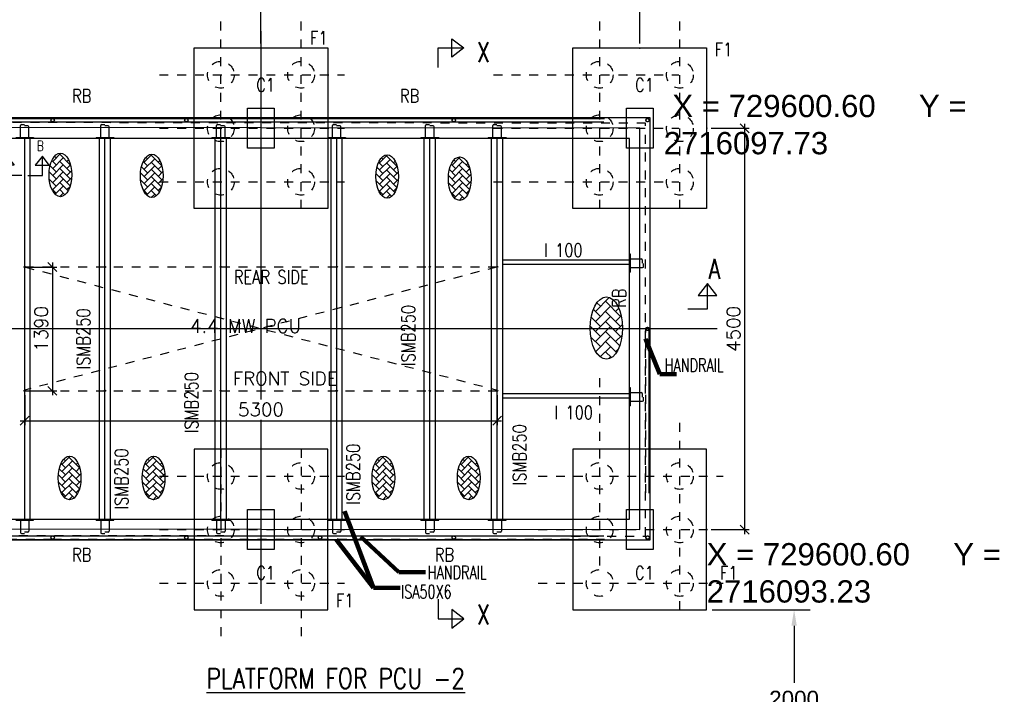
# Model space of a CAD drawing. Header units: inches. Extents: x 727810 to 1461440, y 2714588 to 5435005.
# Tile 174 of 233: x 729593.64 to 729604.69, y 2716091.38 to 2716098.95. Entities that reach past the tile are written whole.
import ezdxf

# ---------------------------------------------------------------- set-up
doc = ezdxf.new("R2010")
doc.units = ezdxf.units.IN
doc.header["$MEASUREMENT"] = 0
doc.linetypes.add('DIVIDEX2', pattern=[2.5, 1, -0.5, 0, -0.5, 0, -0.5])
doc.linetypes.add('HIDDEN', pattern=[0.375, 0.25, -0.125])
doc.layers.add('AM_5', color=3, linetype='Continuous', lineweight=15)
doc.layers.add('AM_8', color=1, linetype='Continuous', lineweight=15)
for name, color, linetype in [('DETAILS', 7, 'Continuous'), ('Inverter Room', 7, 'Continuous'), ('SCB', 7, 'Continuous')]:
    doc.layers.add(name, color=color, linetype=linetype)
doc.styles.add('RANJAN', font='romans.shx', dxfattribs={"width": 0.75})
doc.styles.add('ROMANS', font='ROMANS.shx', dxfattribs={"height": 10})
doc.styles.get("Standard").update_dxf_attribs({"font": 'arial.ttf'})
doc.dimstyles.new('Annotative', dxfattribs={"dimscale": 0, "dimtxt": 0.18, "dimasz": 0.18, "dimexe": 0.18, "dimexo": 0.0625, "dimgap": 0.09, "dimtad": 0, "dimtih": 1, "dimtoh": 1, "dimdec": 4, "dimzin": 0, "dimdsep": 46, "dimtxsty": 'Standard', "dimcen": 0.09, "dimadec": 0, "dimazin": 0, "dimtfac": 1, "dimtdec": 4, "dimtofl": 0, "dimtmove": 0, "dimatfit": 3, "dimfxl": 1, "dimtolj": 1, "dimtzin": 0, "dimarcsym": 0})
doc.dimstyles.new('DIM-', dxfattribs={"dimscale": 0, "dimtxt": 0.15, "dimasz": 0.15, "dimexe": 0, "dimexo": 0, "dimgap": 0.15, "dimtad": 1, "dimdec": 0, "dimlfac": 1000, "dimzin": 0, "dimdsep": 46, "dimtxsty": 'ROMANS', "dimblk": 'OBLIQUE', "dimcen": 0, "dimclrd": 6, "dimclre": 6, "dimclrt": 3, "dimadec": 0, "dimazin": 0, "dimtfac": 1, "dimtdec": 0, "dimtmove": 2, "dimatfit": 3, "dimfxl": 1, "dimtolj": 1, "dimtzin": 0, "dimarcsym": 2})
doc.dimstyles.new('ROMANS$0', dxfattribs={"dimscale": 100, "dimtxt": 100, "dimasz": 1, "dimexe": 0.5, "dimexo": 0.5, "dimgap": 0.5, "dimtad": 1, "dimdec": 0, "dimrnd": 5, "dimdsep": 46, "dimtxsty": 'ROMANS', "dimblk": 'OBLIQUE', "dimcen": 1, "dimdle": 0.5, "dimclrd": 6, "dimclre": 6, "dimclrt": 3, "dimadec": 0, "dimazin": 0, "dimtfac": 1, "dimtdec": 0, "dimtix": 1, "dimtmove": 0, "dimatfit": 3, "dimldrblk": 'OBLIQUE', "dimfxl": 1, "dimtolj": 1, "dimtzin": 0, "dimarcsym": 0})
doc.dimstyles.new('ROMANS$7', dxfattribs={"dimscale": 100, "dimtxt": 2.5, "dimasz": 2, "dimexe": 20, "dimexo": 20, "dimgap": 0.5, "dimtad": 1, "dimdec": 0, "dimrnd": 5, "dimzin": 0, "dimdsep": 46, "dimtxsty": 'ROMANS', "dimcen": 0.09, "dimdle": 20, "dimclrd": 256, "dimclre": 256, "dimclrt": 3, "dimadec": 0, "dimazin": 0, "dimtfac": 20, "dimtdec": 0, "dimtix": 1, "dimtmove": 2, "dimatfit": 3, "dimfxl": 1, "dimtolj": 1, "dimtzin": 0, "dimarcsym": 0})
pattern_1 = [(45, (89087.78671, 50533.36595), (-0.0883883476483, 0.0883883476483), [])]
pattern_2 = [(45, (89987.78671, 50533.36595), (-0.0883883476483, 0.0883883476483), [])]
pattern_3 = [(45, (91287.78671, 50533.36595), (-0.0883883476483, 0.0883883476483), [])]
pattern_4 = [(45, (92587.78671, 50533.36595), (-0.0883883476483, 0.0883883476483), [])]
pattern_5 = [(45, (93632.78671, 50533.36595), (-0.0883883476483, 0.0883883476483), [])]
pattern_6 = [(45, (94387.78671, 50533.36595), (-0.0883883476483, 0.0883883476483), [])]

# ---------------------------------------------------------------- blocks, each defined once
blk = doc.blocks.new('*D211')
at = {"color": 0, "lineweight": -2, "transparency": 16777216}
for p, q in [((729601.41, 2716092.333), (729602.508, 2716092.333)), ((729602.328, 2716092.153), (729602.328, 2716091.515)), ((729602.328, 2716090.513), (729602.328, 2716091.151)), ((729601.41, 2716090.333), (729602.508, 2716090.333))]:
    blk.add_line(p, q, dxfattribs=at)
at = {"color": 0, "transparency": 16777216}
for points in [[(729602.298, 2716092.153), (729602.358, 2716092.153), (729602.328, 2716092.333)], [(729602.298, 2716090.513), (729602.358, 2716090.513), (729602.328, 2716090.333)]]:
    blk.add_solid(points, dxfattribs=at)
at = {"layer": 'Defpoints', "color": 0, "transparency": 16777216}
for p in [(729601.347, 2716092.333), (729601.347, 2716090.333), (729602.328, 2716090.333)]:
    blk.add_point(p, dxfattribs=at)
at = {"color": 0, "lineweight": 40, "transparency": 16777216, "insert": (729602.328, 2716091.333), "char_height": 0.18, "attachment_point": 5}
blk.add_mtext('2000', dxfattribs=at)
blk = doc.blocks.new('_Oblique')
at = {"color": 0, "linetype": 'ByBlock', "lineweight": -2}
blk.add_line((-0.5, -0.5), (0.5, 0.5), dxfattribs=at)
blk = doc.blocks.new('*D67')
at = {"layer": 'Inverter Room', "color": 6, "lineweight": -2, "ltscale": 0.5, "transparency": 16777216}
for p, q in [((2062212, -2317350), (2053612, -2317350)), ((2053662, -2318132), (2053662, -2317300)), ((2062162, -2318132), (2062162, -2317300))]:
    blk.add_line(p, q, dxfattribs=at)
at = {"layer": 'Inverter Room', "color": 0, "ltscale": 0.5, "transparency": 16777216}
for p in [(2053662, -2317350), (2053662, -2318182), (2062162, -2318182)]:
    blk.add_point(p, dxfattribs=at)
at = {"layer": 'Inverter Room', "color": 6, "lineweight": -2, "ltscale": 0.5, "transparency": 16777216, "xscale": 100, "yscale": 100, "zscale": 100, "rotation": 180}
blk.add_blockref('_Oblique', (2053662, -2317350), dxfattribs=at)
at = {"layer": 'Inverter Room', "color": 6, "lineweight": -2, "ltscale": 0.5, "transparency": 16777216, "xscale": 100, "yscale": 100, "zscale": 100}
blk.add_blockref('_Oblique', (2062162, -2317350), dxfattribs=at)
at = {"layer": 'Inverter Room', "color": 3, "ltscale": 0.5, "transparency": 16777216, "insert": (2057912, -2317225), "char_height": 150, "attachment_point": 5, "style": 'ROMANS'}
blk.add_mtext('\\A1;8500', dxfattribs=at)
blk = doc.blocks.new('*D68')
at = {"layer": 'Inverter Room', "color": 6, "lineweight": -2, "ltscale": 0.5, "transparency": 16777216}
for p, q in [((2063338, -2319032), (2063338, -2323632)), ((2062962, -2319082), (2063388, -2319082)), ((2062962, -2323582), (2063388, -2323582))]:
    blk.add_line(p, q, dxfattribs=at)
at = {"layer": 'Inverter Room', "color": 0, "ltscale": 0.5, "transparency": 16777216}
for p in [(2062912, -2319082), (2062912, -2323582), (2063338, -2323582)]:
    blk.add_point(p, dxfattribs=at)
at = {"layer": 'Inverter Room', "color": 6, "lineweight": -2, "ltscale": 0.5, "transparency": 16777216, "xscale": 100, "yscale": 100, "zscale": 100}
for p, rotation in [((2063338, -2319082), 90), ((2063338, -2323582), 270)]:
    blk.add_blockref('_Oblique', p, dxfattribs=dict(at, rotation=rotation))
at = {"layer": 'Inverter Room', "color": 3, "ltscale": 0.5, "transparency": 16777216, "insert": (2063213, -2321332), "char_height": 150, "attachment_point": 5, "rotation": 90, "style": 'ROMANS'}
blk.add_mtext('\\A1;4500', dxfattribs=at)
blk = doc.blocks.new('*D69')
at = {"layer": 'AM_5', "color": 6, "lineweight": -2, "transparency": 16777216}
for p, q in [((2053662, -2318132), (2053662, -2317600)), ((2057912, -2318132), (2057912, -2317600)), ((2053612, -2317650), (2057962, -2317650))]:
    blk.add_line(p, q, dxfattribs=at)
at = {"layer": 'Inverter Room', "color": 0, "transparency": 16777216}
for p in [(2057912, -2317650), (2053662, -2318182), (2057912, -2318182)]:
    blk.add_point(p, dxfattribs=at)
at = {"layer": 'AM_5', "color": 6, "lineweight": -2, "transparency": 16777216, "xscale": 100, "yscale": 100, "zscale": 100, "rotation": 180}
blk.add_blockref('_Oblique', (2053662, -2317650), dxfattribs=at)
at = {"layer": 'AM_5', "color": 6, "lineweight": -2, "transparency": 16777216, "xscale": 100, "yscale": 100, "zscale": 100}
blk.add_blockref('_Oblique', (2057912, -2317650), dxfattribs=at)
at = {"layer": 'AM_5', "color": 3, "transparency": 16777216, "insert": (2055787, -2317525), "char_height": 150, "attachment_point": 5, "style": 'ROMANS', "bg_fill": 3, "box_fill_scale": 1.25, "bg_fill_color": 256, "bg_fill_true_color": 13158600, "bg_fill_transparency": 0}
blk.add_mtext('\\A1;4250', dxfattribs=at)
blk = doc.blocks.new('*D70')
at = {"layer": 'AM_5', "color": 6, "lineweight": -2, "transparency": 16777216}
for p, q in [((2055572, -2320588), (2055572, -2322076)), ((2055312, -2320638), (2055622, -2320638)), ((2055312, -2322026), (2055622, -2322026))]:
    blk.add_line(p, q, dxfattribs=at)
at = {"layer": 'Inverter Room', "color": 0, "transparency": 16777216}
for p in [(2055262, -2320638), (2055262, -2322026), (2055572, -2322026)]:
    blk.add_point(p, dxfattribs=at)
at = {"layer": 'AM_5', "color": 6, "lineweight": -2, "transparency": 16777216, "xscale": 100, "yscale": 100, "zscale": 100}
for p, rotation in [((2055572, -2320638), 90), ((2055572, -2322026), 270)]:
    blk.add_blockref('_Oblique', p, dxfattribs=dict(at, rotation=rotation))
at = {"layer": 'AM_5', "color": 3, "transparency": 16777216, "insert": (2055447, -2321332), "char_height": 150, "attachment_point": 5, "rotation": 90, "style": 'ROMANS', "bg_fill": 3, "box_fill_scale": 1.25, "bg_fill_color": 256, "bg_fill_true_color": 13158600, "bg_fill_transparency": 0}
blk.add_mtext('\\A1;1390', dxfattribs=at)
blk = doc.blocks.new('*D71')
at = {"layer": 'DETAILS', "color": 6, "lineweight": -2, "ltscale": 0.5, "transparency": 16777216}
for p, q in [((2055262, -2322076), (2055262, -2322412)), ((2060562, -2322076), (2060562, -2322412)), ((2055212, -2322362), (2060612, -2322362))]:
    blk.add_line(p, q, dxfattribs=at)
at = {"layer": 'Inverter Room', "color": 0, "ltscale": 0.5, "transparency": 16777216}
for p in [(2055262, -2322026), (2060562, -2322026), (2060562, -2322362)]:
    blk.add_point(p, dxfattribs=at)
at = {"layer": 'DETAILS', "color": 6, "lineweight": -2, "ltscale": 0.5, "transparency": 16777216, "xscale": 100, "yscale": 100, "zscale": 100, "rotation": 180}
blk.add_blockref('_Oblique', (2055262, -2322362), dxfattribs=at)
at = {"layer": 'DETAILS', "color": 6, "lineweight": -2, "ltscale": 0.5, "transparency": 16777216, "xscale": 100, "yscale": 100, "zscale": 100}
blk.add_blockref('_Oblique', (2060562, -2322362), dxfattribs=at)
at = {"layer": 'DETAILS', "color": 3, "ltscale": 0.5, "transparency": 16777216, "insert": (2057912, -2322237), "char_height": 150, "attachment_point": 5, "style": 'ROMANS', "bg_fill": 3, "box_fill_scale": 1.25, "bg_fill_color": 256, "bg_fill_true_color": 13158600, "bg_fill_transparency": 0}
blk.add_mtext('\\A1;5300', dxfattribs=at)
blk = doc.blocks.new('dshshh')
at = {"layer": 'AM_8', "ltscale": 0.5}
h = blk.add_hatch(dxfattribs=at)
h.set_pattern_fill('AR-HBONE', color=256, scale=14, style=0)
h.set_pattern_definition([(45, (673607.74, -665542.415), (6e-15, 79.1959595), [168, -56]), (135, (673647.337, -665502.817), (6e-15, 79.1959595), [168, -56])])
edge = h.paths.add_edge_path()
edge.add_ellipse((2055661.9, -2319605.1), major_axis=(0, 244), ratio=0.5219783, start_angle=191.45916, end_angle=459.29111)
edge.add_ellipse((2055661.9, -2319605.1), major_axis=(0, 244), ratio=0.5219783, start_angle=99.29111, end_angle=191.45916)
h = blk.add_hatch(dxfattribs=at)
h.set_pattern_fill('AR-HBONE', color=256, scale=14, style=0)
h.set_pattern_definition([(45, (674633.055, -665552.46), (6e-15, 79.1959595), [168, -56]), (135, (674672.653, -665512.864), (6e-15, 79.1959595), [168, -56])])
edge = h.paths.add_edge_path()
edge.add_ellipse((2056687.3, -2319615.1), major_axis=(0, 244), ratio=0.5219783, start_angle=191.45916, end_angle=459.29111)
edge.add_ellipse((2056687.3, -2319615.1), major_axis=(0, 244), ratio=0.5219783, start_angle=99.29111, end_angle=191.45916)
h = blk.add_hatch(dxfattribs=at)
h.set_pattern_fill('AR-HBONE', color=256, scale=14, style=0)
h.set_pattern_definition([(45, (677273.22, -665559.426), (6e-15, 79.1959595), [168, -56]), (135, (677312.816, -665519.83), (6e-15, 79.1959595), [168, -56])])
edge = h.paths.add_edge_path()
edge.add_ellipse((2059327.4, -2319622.1), major_axis=(0, 244), ratio=0.5219783, start_angle=191.45916, end_angle=459.29111)
edge.add_ellipse((2059327.4, -2319622.1), major_axis=(0, 244), ratio=0.5219783, start_angle=99.29111, end_angle=191.45916)
h = blk.add_hatch(dxfattribs=at)
h.set_pattern_fill('AR-HBONE', color=256, scale=14, style=0)
h.set_pattern_definition([(45, (678087.52, -665584.47), (6e-15, 79.1959595), [168, -56]), (135, (678127.12, -665544.87), (6e-15, 79.1959595), [168, -56])])
edge = h.paths.add_edge_path()
edge.add_ellipse((2060141.7, -2319647.1), major_axis=(0, 244), ratio=0.5219783, start_angle=191.45916, end_angle=459.29111)
edge.add_ellipse((2060141.7, -2319647.1), major_axis=(0, 244), ratio=0.5219783, start_angle=99.29111, end_angle=191.45916)
h = blk.add_hatch(dxfattribs=at)
h.set_pattern_fill('ANSI31', color=256, style=0)
h.set_pattern_definition(pattern_1)
edge = h.paths.add_edge_path()
edge.add_arc((2055261.7, -2320640.3), 7.16, 11.12183, 168.87817, ccw=False)
edge.add_arc((2055261.7, -2320637.5), 7.16, 348.87817, 551.12183)
h = blk.add_hatch(dxfattribs=at)
h.set_pattern_fill('ANSI31', color=256, style=0)
h.set_pattern_definition(pattern_2)
edge = h.paths.add_edge_path()
edge.add_arc((2056161.7, -2320640.3), 7.16, 11.12183, 168.87817, ccw=False)
edge.add_arc((2056161.7, -2320637.5), 7.16, 348.87817, 551.12183)
h = blk.add_hatch(dxfattribs=at)
h.set_pattern_fill('ANSI31', color=256, style=0)
h.set_pattern_definition(pattern_3)
edge = h.paths.add_edge_path()
edge.add_arc((2057461.7, -2320640.3), 7.16, 11.12183, 168.87817, ccw=False)
edge.add_arc((2057461.7, -2320637.5), 7.16, 348.87817, 551.12183)
h = blk.add_hatch(dxfattribs=at)
h.set_pattern_fill('ANSI31', color=256, style=0)
h.set_pattern_definition(pattern_4)
edge = h.paths.add_edge_path()
edge.add_arc((2058761.7, -2320640.3), 7.16, 11.12183, 168.87817, ccw=False)
edge.add_arc((2058761.7, -2320637.5), 7.16, 348.87817, 551.12183)
h = blk.add_hatch(dxfattribs=at)
h.set_pattern_fill('ANSI31', color=256, style=0)
h.set_pattern_definition(pattern_5)
edge = h.paths.add_edge_path()
edge.add_arc((2059806.7, -2320640.3), 7.16, 11.12183, 168.87817, ccw=False)
edge.add_arc((2059806.7, -2320637.5), 7.16, 348.87817, 551.12183)
h = blk.add_hatch(dxfattribs=at)
h.set_pattern_fill('ANSI31', color=256, style=0)
h.set_pattern_definition(pattern_6)
edge = h.paths.add_edge_path()
edge.add_arc((2060561.7, -2320640.3), 7.16, 11.12183, 168.87817, ccw=False)
edge.add_arc((2060561.7, -2320637.5), 7.16, 348.87817, 551.12183)
h = blk.add_hatch(dxfattribs=at)
h.set_pattern_fill('ANSI31', color=256, style=0)
h.set_pattern_definition(pattern_1)
edge = h.paths.add_edge_path()
edge.add_arc((2060561.7, -2320640.3), 7.16, 371.12183, 528.87817)
edge.add_arc((2060561.7, -2320637.5), 7.16, -11.12183, 191.12183, ccw=False)
h = blk.add_hatch(dxfattribs=at)
h.set_pattern_fill('AR-HBONE', color=256, scale=20, style=0)
h.set_pattern_definition([(45, (87423.51, 41624.37), (9e-15, 113.137085), [240, -80]), (135, (87480.08, 41680.94), (9e-15, 113.137085), [240, -80])])
edge = h.paths.add_edge_path()
edge.add_ellipse((2061786.7, -2321322.3), major_axis=(0, 348.6), ratio=0.5219783, start_angle=191.45916, end_angle=459.29111)
edge.add_ellipse((2061786.7, -2321322.3), major_axis=(0, 348.6), ratio=0.5219783, start_angle=99.29111, end_angle=191.45916)
h = blk.add_hatch(dxfattribs=at)
h.set_pattern_fill('ANSI31', color=256, style=0)
h.set_pattern_definition(pattern_1)
edge = h.paths.add_edge_path()
edge.add_arc((2055261.7, -2322022.7), 7.16, 191.12183, 348.87817)
edge.add_arc((2055261.7, -2322025.5), 7.16, -191.12183, 11.12183, ccw=False)
h = blk.add_hatch(dxfattribs=at)
h.set_pattern_fill('ANSI31', color=256, style=0)
h.set_pattern_definition(pattern_2)
edge = h.paths.add_edge_path()
edge.add_arc((2056161.7, -2322022.7), 7.16, 191.12183, 348.87817)
edge.add_arc((2056161.7, -2322025.5), 7.16, -191.12183, 11.12183, ccw=False)
h = blk.add_hatch(dxfattribs=at)
h.set_pattern_fill('ANSI31', color=256, style=0)
h.set_pattern_definition(pattern_3)
edge = h.paths.add_edge_path()
edge.add_arc((2057461.7, -2322022.7), 7.16, 191.12183, 348.87817)
edge.add_arc((2057461.7, -2322025.5), 7.16, -191.12183, 11.12183, ccw=False)
h = blk.add_hatch(dxfattribs=at)
h.set_pattern_fill('ANSI31', color=256, style=0)
h.set_pattern_definition(pattern_4)
edge = h.paths.add_edge_path()
edge.add_arc((2058761.7, -2322022.7), 7.16, 191.12183, 348.87817)
edge.add_arc((2058761.7, -2322025.5), 7.16, -191.12183, 11.12183, ccw=False)
h = blk.add_hatch(dxfattribs=at)
h.set_pattern_fill('ANSI31', color=256, style=0)
h.set_pattern_definition(pattern_5)
edge = h.paths.add_edge_path()
edge.add_arc((2059806.7, -2322022.7), 7.16, 191.12183, 348.87817)
edge.add_arc((2059806.7, -2322025.5), 7.16, -191.12183, 11.12183, ccw=False)
h = blk.add_hatch(dxfattribs=at)
h.set_pattern_fill('ANSI31', color=256, style=0)
h.set_pattern_definition(pattern_6)
edge = h.paths.add_edge_path()
edge.add_arc((2060561.7, -2322022.7), 7.16, 191.12183, 348.87817)
edge.add_arc((2060561.7, -2322025.5), 7.16, -191.12183, 11.12183, ccw=False)
h = blk.add_hatch(dxfattribs=at)
h.set_pattern_fill('AR-HBONE', color=256, scale=14, style=0)
h.set_pattern_definition([(45, (673711.17, -668940.72), (6e-15, 79.1959595), [168, -56]), (135, (673750.766, -668901.125), (6e-15, 79.1959595), [168, -56])])
edge = h.paths.add_edge_path()
edge.add_ellipse((2055765.4, -2323003.4), major_axis=(0, 244), ratio=0.5219783, start_angle=191.45916, end_angle=459.29111)
edge.add_ellipse((2055765.4, -2323003.4), major_axis=(0, 244), ratio=0.5219783, start_angle=99.29111, end_angle=191.45916)
h = blk.add_hatch(dxfattribs=at)
h.set_pattern_fill('AR-HBONE', color=256, scale=14, style=0)
h.set_pattern_definition([(45, (674653.87, -668940.72), (6e-15, 79.1959595), [168, -56]), (135, (674693.47, -668901.125), (6e-15, 79.1959595), [168, -56])])
edge = h.paths.add_edge_path()
edge.add_ellipse((2056708.1, -2323003.4), major_axis=(0, 244), ratio=0.5219783, start_angle=191.45916, end_angle=459.29111)
edge.add_ellipse((2056708.1, -2323003.4), major_axis=(0, 244), ratio=0.5219783, start_angle=99.29111, end_angle=191.45916)
h = blk.add_hatch(dxfattribs=at)
h.set_pattern_fill('AR-HBONE', color=256, scale=14, style=0)
h.set_pattern_definition([(45, (677231.1, -668940.72), (6e-15, 79.1959595), [168, -56]), (135, (677270.696, -668901.125), (6e-15, 79.1959595), [168, -56])])
edge = h.paths.add_edge_path()
edge.add_ellipse((2059285.3, -2323003.4), major_axis=(0, 244), ratio=0.5219783, start_angle=191.45916, end_angle=459.29111)
edge.add_ellipse((2059285.3, -2323003.4), major_axis=(0, 244), ratio=0.5219783, start_angle=99.29111, end_angle=191.45916)
h = blk.add_hatch(dxfattribs=at)
h.set_pattern_fill('AR-HBONE', color=256, scale=14, style=0)
h.set_pattern_definition([(45, (678188.45, -668940.72), (6e-15, 79.1959595), [168, -56]), (135, (678228.05, -668901.125), (6e-15, 79.1959595), [168, -56])])
edge = h.paths.add_edge_path()
edge.add_ellipse((2060242.7, -2323003.4), major_axis=(0, 244), ratio=0.5219783, start_angle=191.45916, end_angle=459.29111)
edge.add_ellipse((2060242.7, -2323003.4), major_axis=(0, 244), ratio=0.5219783, start_angle=99.29111, end_angle=191.45916)
at = {"layer": 'DETAILS', "linetype": 'DIVIDEX2', "ltscale": 0.5}
for p, q in [((2057461.7, -2319985.4), (2057461.7, -2317883.4)), ((2058361.7, -2319985.4), (2058361.7, -2317883.4)), ((2061711.7, -2319985.4), (2061711.7, -2317883.4)), ((2062611.7, -2319985.4), (2062611.7, -2317883.4)), ((2056772.3, -2318481.5), (2058848.3, -2318481.5)), ((2060522.3, -2318481.5), (2062598.3, -2318481.5)), ((2056772.3, -2319081.5), (2058848.3, -2319081.5)), ((2060522.3, -2319081.5), (2062598.3, -2319081.5)), ((2056772.3, -2319681.5), (2058848.3, -2319681.5)), ((2060522.3, -2319681.5), (2062598.3, -2319681.5)), ((2061711.7, -2323985.4), (2061711.7, -2321883.4)), ((2062611.7, -2324485.4), (2062611.7, -2322383.4)), ((2057461.7, -2322677.6), (2057461.7, -2324779.6)), ((2058361.7, -2322677.6), (2058361.7, -2324779.6)), ((2056772.3, -2322981.5), (2058848.3, -2322981.5)), ((2061022.3, -2322981.5), (2063098.3, -2322981.5)), ((2056772.3, -2323581.5), (2058848.3, -2323581.5)), ((2061022.3, -2323581.5), (2063098.3, -2323581.5)), ((2056772.3, -2324181.5), (2058848.3, -2324181.5)), ((2061022.3, -2324181.5), (2063098.3, -2324181.5))]:
    blk.add_line(p, q, dxfattribs=at)
at = {"layer": 'DETAILS', "ltscale": 0.5}
for p, q in [((2054075.3, -2318971.1), (2055575.3, -2318971.1)), ((2054075.3, -2319011.1), (2055575.3, -2319011.1)), ((2055575.3, -2318971.1), (2057075.3, -2318971.1)), ((2055575.3, -2319011.1), (2057075.3, -2319011.1)), ((2057075.3, -2318971.1), (2058575.3, -2318971.1)), ((2057075.3, -2319011.1), (2058575.3, -2319011.1)), ((2058575.3, -2318971.1), (2060075.3, -2318971.1)), ((2058575.3, -2319011.1), (2060075.3, -2319011.1)), ((2060075.3, -2318971.1), (2061763.3, -2318971.1)), ((2060075.3, -2319011.1), (2061749.1, -2319011.1)), ((2062046.7, -2320494.4), (2062046.7, -2320694.4)), ((2062268.2, -2323171.9), (2062268.2, -2321331.5)), ((2062046.7, -2321994.4), (2062046.7, -2322194.4)), ((2054075.3, -2323651.9), (2055575.3, -2323651.9)), ((2055575.3, -2323651.9), (2057075.3, -2323651.9)), ((2057075.3, -2323651.9), (2058575.3, -2323651.9)), ((2058575.3, -2323651.9), (2060075.3, -2323651.9)), ((2060075.3, -2323651.9), (2061749.1, -2323651.9)), ((2054075.3, -2323691.9), (2055575.3, -2323691.9)), ((2055575.3, -2323691.9), (2057075.3, -2323691.9)), ((2057075.3, -2323691.9), (2058575.3, -2323691.9)), ((2058575.3, -2323691.9), (2060075.3, -2323691.9)), ((2060075.3, -2323691.9), (2061763.3, -2323691.9))]:
    blk.add_line(p, q, dxfattribs=at)
for centre, radius in [((2055575.3, -2318991.1), 20), ((2057075.3, -2318991.1), 20), ((2060075.3, -2318991.1), 20), ((2062248.2, -2318991.1), 20), ((2062249.1, -2318991.1), 20), ((2055261.7, -2320637.5), 7.16), ((2056161.7, -2320637.5), 7.16), ((2057461.7, -2320637.5), 7.16), ((2058761.7, -2320637.5), 7.16), ((2059806.7, -2320637.5), 7.16), ((2060561.7, -2320637.5), 7.16), ((2060561.7, -2320637.5), 7.16), ((2062248.2, -2321331.5), 20), ((2055261.7, -2322025.5), 7.16), ((2056161.7, -2322025.5), 7.16), ((2057461.7, -2322025.5), 7.16), ((2058761.7, -2322025.5), 7.16), ((2059806.7, -2322025.5), 7.16), ((2060561.7, -2322025.5), 7.16), ((2055575.3, -2323671.9), 20), ((2057075.3, -2323671.9), 20), ((2058575.3, -2323671.9), 20), ((2060075.3, -2323671.9), 20), ((2062249.1, -2323671.9), 20)]:
    blk.add_circle(centre, radius, dxfattribs=at)
for centre, start, end in [((2055261.7, -2320640.3), 11.12183, 168.87817), ((2056161.7, -2320640.3), 11.12183, 168.87817), ((2057461.7, -2320640.3), 11.12183, 168.87817), ((2058761.7, -2320640.3), 11.12183, 168.87817), ((2059806.7, -2320640.3), 11.12183, 168.87817), ((2060561.7, -2320640.3), 11.12183, 168.87817), ((2060561.7, -2320640.3), 11.12183, 168.87817), ((2055261.7, -2322022.7), 191.12183, 348.87817), ((2056161.7, -2322022.7), 191.12183, 348.87817), ((2057461.7, -2322022.7), 191.12183, 348.87817), ((2058761.7, -2322022.7), 191.12183, 348.87817), ((2059806.7, -2322022.7), 191.12183, 348.87817), ((2060561.7, -2322022.7), 191.12183, 348.87817)]:
    blk.add_arc(centre, 7.16, start, end, dxfattribs=at)
for centre, major_axis in [((2055661.9, -2319605.1), (0, 244)), ((2056687.3, -2319615.1), (0, 244)), ((2059327.4, -2319622.1), (0, 244)), ((2060141.7, -2319647.1), (0, 244)), ((2061786.7, -2321322.3), (0, 348.6)), ((2055765.4, -2323003.4), (0, 244)), ((2056708.1, -2323003.4), (0, 244)), ((2059285.3, -2323003.4), (0, 244)), ((2060242.7, -2323003.4), (0, 244))]:
    blk.add_ellipse(centre, major_axis=major_axis, ratio=0.5219783, dxfattribs=at)
at = {"layer": 'Inverter Room', "color": 8, "linetype": 'HIDDEN', "ltscale": 2}
for p, q in [((2054073.6, -2318973.2), (2055576.9, -2318973.2)), ((2054075.3, -2319009.1), (2055575.3, -2319009.1)), ((2055573.6, -2318973.2), (2057076.9, -2318973.2)), ((2055575.3, -2319009.1), (2057075.3, -2319009.1)), ((2057073.6, -2318973.2), (2058576.9, -2318973.2)), ((2057075.3, -2319009.1), (2058575.3, -2319009.1)), ((2058573.6, -2318973.2), (2060076.9, -2318973.2)), ((2058575.3, -2319009.1), (2060075.3, -2319009.1)), ((2060073.6, -2318973.2), (2061765.5, -2318973.2)), ((2060075.3, -2319009.1), (2061757.8, -2319009.1)), ((2060554.7, -2320638.9), (2055259.9, -2322018.6)), ((2055261.7, -2320637.5), (2060561.7, -2320637.5)), ((2055268.8, -2320638.9), (2060563.5, -2322018.6)), ((2062230.2, -2323171.9), (2062230.2, -2321340.2)), ((2062266.1, -2323173.6), (2062266.1, -2321340.4)), ((2055261.7, -2322025.5), (2060561.7, -2322025.5)), ((2054073.6, -2323689.8), (2055576.9, -2323689.8)), ((2054075.3, -2323653.9), (2055575.3, -2323653.9)), ((2055573.6, -2323689.8), (2057076.9, -2323689.8)), ((2055575.3, -2323653.9), (2057075.3, -2323653.9)), ((2057073.6, -2323689.8), (2058576.9, -2323689.8)), ((2057075.3, -2323653.9), (2058575.3, -2323653.9)), ((2058573.6, -2323689.8), (2060076.9, -2323689.8)), ((2058575.3, -2323653.9), (2060075.3, -2323653.9)), ((2060073.6, -2323689.8), (2061765.5, -2323689.8)), ((2060075.3, -2323653.9), (2061757.8, -2323653.9))]:
    blk.add_line(p, q, dxfattribs=at)
at = {"layer": 'Inverter Room', "color": 2}
for p, q in [((2055214, -2319181.5), (2055214, -2319049.5)), ((2055225.3, -2319038.2), (2055259.1, -2319038.2)), ((2056114, -2319181.5), (2056114, -2319049.5)), ((2056125.3, -2319038.2), (2056159.1, -2319038.2)), ((2057414, -2319181.5), (2057414, -2319049.5)), ((2057425.3, -2319038.2), (2057459.1, -2319038.2)), ((2058714, -2319181.5), (2058714, -2319049.5)), ((2058725.3, -2319038.2), (2058759.1, -2319038.2)), ((2059759, -2319181.5), (2059759, -2319049.5)), ((2059770.3, -2319038.2), (2059804.1, -2319038.2)), ((2060514, -2319181.5), (2060514, -2319049.5)), ((2060525.3, -2319038.2), (2060559.1, -2319038.2)), ((2055298.2, -2319053.3), (2055259.6, -2319053.3)), ((2055309.5, -2319181.5), (2055309.5, -2319064.5)), ((2056198.2, -2319053.3), (2056159.6, -2319053.3)), ((2056209.5, -2319181.5), (2056209.5, -2319064.5)), ((2057498.2, -2319053.3), (2057459.6, -2319053.3)), ((2057509.5, -2319181.5), (2057509.5, -2319064.5)), ((2058798.2, -2319053.3), (2058759.6, -2319053.3)), ((2058809.5, -2319181.5), (2058809.5, -2319064.5)), ((2059843.2, -2319053.3), (2059804.6, -2319053.3)), ((2059854.5, -2319181.5), (2059854.5, -2319064.5)), ((2060598.2, -2319053.3), (2060559.6, -2319053.3)), ((2060609.5, -2319181.5), (2060609.5, -2319064.5)), ((2055217, -2319184.5), (2055306.5, -2319184.5)), ((2056117, -2319184.5), (2056206.5, -2319184.5)), ((2057417, -2319184.5), (2057506.5, -2319184.5)), ((2058717, -2319184.5), (2058806.5, -2319184.5)), ((2059762, -2319184.5), (2059851.5, -2319184.5)), ((2060517, -2319184.5), (2060606.5, -2319184.5)), ((2062058.7, -2320639.1), (2062058.7, -2320549.7)), ((2062061.7, -2320546.7), (2062178.7, -2320546.7)), ((2062190, -2320557.9), (2062190, -2320596.5)), ((2062205, -2320630.9), (2062205, -2320597)), ((2062061.7, -2320642.1), (2062193.8, -2320642.1)), ((2062058.7, -2322139.1), (2062058.7, -2322049.7)), ((2062061.7, -2322046.7), (2062178.7, -2322046.7)), ((2062061.7, -2322142.1), (2062193.8, -2322142.1)), ((2062190, -2322057.9), (2062190, -2322096.5)), ((2062205, -2322130.9), (2062205, -2322097)), ((2055214, -2323481.5), (2055214, -2323613.5)), ((2055217, -2323478.5), (2055306.5, -2323478.5)), ((2055309.5, -2323481.5), (2055309.5, -2323598.5)), ((2056114, -2323481.5), (2056114, -2323613.5)), ((2056117, -2323478.5), (2056206.5, -2323478.5)), ((2056209.5, -2323481.5), (2056209.5, -2323598.5)), ((2057414, -2323481.5), (2057414, -2323613.5)), ((2057417, -2323478.5), (2057506.5, -2323478.5)), ((2057509.5, -2323481.5), (2057509.5, -2323598.5)), ((2058714, -2323481.5), (2058714, -2323613.5)), ((2058717, -2323478.5), (2058806.5, -2323478.5)), ((2058809.5, -2323481.5), (2058809.5, -2323598.5)), ((2059759, -2323481.5), (2059759, -2323613.5)), ((2059762, -2323478.5), (2059851.5, -2323478.5)), ((2059854.5, -2323481.5), (2059854.5, -2323598.5)), ((2060514, -2323481.5), (2060514, -2323613.5)), ((2060517, -2323478.5), (2060606.5, -2323478.5)), ((2060609.5, -2323481.5), (2060609.5, -2323598.5)), ((2055225.3, -2323624.8), (2055259.1, -2323624.8)), ((2055298.2, -2323609.8), (2055259.6, -2323609.8)), ((2056125.3, -2323624.8), (2056159.1, -2323624.8)), ((2056198.2, -2323609.8), (2056159.6, -2323609.8)), ((2057425.3, -2323624.8), (2057459.1, -2323624.8)), ((2057498.2, -2323609.8), (2057459.6, -2323609.8)), ((2058725.3, -2323624.8), (2058759.1, -2323624.8)), ((2058798.2, -2323609.8), (2058759.6, -2323609.8)), ((2059770.3, -2323624.8), (2059804.1, -2323624.8)), ((2059843.2, -2323609.8), (2059804.6, -2323609.8)), ((2060525.3, -2323624.8), (2060559.1, -2323624.8)), ((2060598.2, -2323609.8), (2060559.6, -2323609.8))]:
    blk.add_line(p, q, dxfattribs=at)
at = {"layer": 'Inverter Room', "ltscale": 2}
for p, q in [((2055261.7, -2323466.5), (2055261.7, -2319196.5)), ((2056161.7, -2323466.5), (2056161.7, -2319196.5)), ((2058761.7, -2323081.5), (2058761.7, -2319196.5)), ((2059806.7, -2323466.5), (2059806.7, -2319196.5)), ((2060561.7, -2323466.5), (2060561.7, -2319196.5)), ((2057461.7, -2323131.5), (2057461.7, -2319531.5))]:
    blk.add_line(p, q, dxfattribs=at)
at = {"layer": 'Inverter Room', "color": 4, "ltscale": 0.5}
for p, q in [((2055361.7, -2319184.5), (2055361.7, -2319196.5)), ((2056061.7, -2319184.5), (2056061.7, -2319196.5)), ((2056261.7, -2319184.5), (2056261.7, -2319196.5)), ((2057361.7, -2319184.5), (2057361.7, -2319196.5)), ((2057561.7, -2319184.5), (2057561.7, -2319196.5)), ((2058661.7, -2319184.5), (2058661.7, -2319196.5)), ((2058861.7, -2319184.5), (2058861.7, -2319196.5)), ((2059706.7, -2319184.5), (2059706.7, -2319196.5)), ((2059906.7, -2319184.5), (2059906.7, -2319196.5)), ((2060461.7, -2319184.5), (2060461.7, -2319196.5)), ((2060661.7, -2319184.5), (2060661.7, -2319196.5)), ((2060632.2, -2320556.5), (2062046.2, -2320556.5)), ((2062058.7, -2320494.4), (2062046.7, -2320494.4)), ((2060632.2, -2320606.5), (2062046.2, -2320606.5)), ((2062058.7, -2320694.4), (2062046.7, -2320694.4)), ((2062058.7, -2321994.4), (2062046.7, -2321994.4)), ((2062058.7, -2322194.4), (2062046.7, -2322194.4)), ((2055361.7, -2323478.5), (2055361.7, -2323466.5)), ((2056061.7, -2323478.5), (2056061.7, -2323466.5)), ((2056261.7, -2323478.5), (2056261.7, -2323466.5)), ((2057361.7, -2323478.5), (2057361.7, -2323466.5)), ((2057561.7, -2323478.5), (2057561.7, -2323466.5)), ((2058661.7, -2323478.5), (2058661.7, -2323466.5)), ((2058861.7, -2323478.5), (2058861.7, -2323466.5)), ((2059706.7, -2323478.5), (2059706.7, -2323466.5)), ((2059906.7, -2323478.5), (2059906.7, -2323466.5)), ((2060461.7, -2323478.5), (2060461.7, -2323466.5)), ((2060661.7, -2323478.5), (2060661.7, -2323466.5))]:
    blk.add_line(p, q, dxfattribs=at)
at = {"layer": 'Inverter Room', "color": 4, "linetype": 'Continuous'}
for points in [[(2059901.4, -2318399.9), (2059901.4, -2318179.8), (2060186.8, -2318179.8), (2060053, -2318285.4), (2060053, -2318077.6), (2060186.8, -2318179.8)], [(2055228.5, -2319609.7), (2055063.4, -2319609.7), (2055063.4, -2319395.7), (2055142.6, -2319496), (2054986.8, -2319496), (2055063.4, -2319395.7)], [(2055295, -2319609.7), (2055460, -2319609.7), (2055460, -2319395.7), (2055380.9, -2319496), (2055536.7, -2319496), (2055460, -2319395.7)], [(2062701.9, -2321107.4), (2062921.9, -2321107.4), (2062921.9, -2320822.1), (2062816.3, -2320955.9), (2063024.1, -2320955.9), (2062921.9, -2320822.1)], [(2059901.4, -2324364.5), (2059901.4, -2324584.5), (2060186.8, -2324584.5), (2060053, -2324478.9), (2060053, -2324686.7), (2060186.8, -2324584.5)]]:
    blk.add_lwpolyline(points, dxfattribs=at)
at = {"layer": 'Inverter Room', "color": 4, "ltscale": 0.5}
for points in [[(2058661.7, -2319981.5), (2057161.7, -2319981.5), (2057161.7, -2318181.5), (2058661.7, -2318181.5)], [(2062911.7, -2319981.5), (2061411.7, -2319981.5), (2061411.7, -2318181.5), (2062911.7, -2318181.5)], [(2053546.7, -2323696.5), (2062276.7, -2323696.5), (2062276.7, -2318966.5), (2053546.7, -2318966.5)], [(2053776.7, -2323466.5), (2062046.7, -2323466.5), (2062046.7, -2319196.5), (2053776.7, -2319196.5)], [(2058661.7, -2322681.5), (2057161.7, -2322681.5), (2057161.7, -2324481.5), (2058661.7, -2324481.5)], [(2062911.7, -2322681.5), (2061411.7, -2322681.5), (2061411.7, -2324481.5), (2062911.7, -2324481.5)]]:
    blk.add_lwpolyline(points, close=True, dxfattribs=at)
at = {"layer": 'Inverter Room', "ltscale": 3}
for points in [[(2058061.7, -2319306.5), (2057761.7, -2319306.5), (2057761.7, -2318856.5), (2058061.7, -2318856.5)], [(2062311.7, -2319306.5), (2062011.7, -2319306.5), (2062011.7, -2318856.5), (2062311.7, -2318856.5)], [(2058061.7, -2323806.5), (2057761.7, -2323806.5), (2057761.7, -2323356.5), (2058061.7, -2323356.5)], [(2062311.7, -2323806.5), (2062011.7, -2323806.5), (2062011.7, -2323356.5), (2062311.7, -2323356.5)]]:
    blk.add_lwpolyline(points, close=True, dxfattribs=at)
at = {"layer": 'Inverter Room', "color": 8, "linetype": 'HIDDEN', "ltscale": 2}
blk.add_lwpolyline([(2053596.7, -2323646.5), (2062226.7, -2323655.2), (2062226.7, -2319025.2), (2053596.7, -2319016.5)], close=True, dxfattribs=at)
at = {"layer": 'Inverter Room', "ltscale": 2}
blk.add_lwpolyline([(2053661.8, -2323573.8), (2062161.7, -2323581.5), (2062161.7, -2319081.5), (2053661.8, -2319073.8)], close=True, dxfattribs=at)
at = {"layer": 'Inverter Room', "color": 4, "ltscale": 0.5}
for points in [[(2055161.7, -2319184.5), (2055361.7, -2319184.5)], [(2056061.7, -2319184.5), (2056261.7, -2319184.5)], [(2057361.7, -2319184.5), (2057561.7, -2319184.5)], [(2058661.7, -2319184.5), (2058861.7, -2319184.5)], [(2059706.7, -2319184.5), (2059906.7, -2319184.5)], [(2060461.7, -2319184.5), (2060661.7, -2319184.5)], [(2062058.7, -2320694.4), (2062058.7, -2320494.4)], [(2062058.7, -2322194.4), (2062058.7, -2321994.4)], [(2055161.7, -2323478.5), (2055361.7, -2323478.5)], [(2056061.7, -2323478.5), (2056261.7, -2323478.5)], [(2057361.7, -2323478.5), (2057561.7, -2323478.5)], [(2058661.7, -2323478.5), (2058861.7, -2323478.5)], [(2059706.7, -2323478.5), (2059906.7, -2323478.5)], [(2060461.7, -2323478.5), (2060661.7, -2323478.5)]]:
    blk.add_lwpolyline(points, dxfattribs=at)
at = {"layer": 'Inverter Room', "color": 8, "linetype": 'HIDDEN', "ltscale": 2}
for centre, radius in [((2057461.7, -2318481.5), 150), ((2058361.7, -2318481.5), 150), ((2061711.7, -2318481.5), 150), ((2062611.7, -2318481.5), 150), ((2057461.7, -2319081.5), 150), ((2058361.7, -2319081.5), 150), ((2061711.7, -2319081.5), 150), ((2062611.7, -2319081.5), 150), ((2055575.3, -2318991.1), 18), ((2057075.3, -2318991.1), 18), ((2060075.3, -2318991.1), 18), ((2062248.2, -2318991.1), 18), ((2062249.1, -2318991.1), 18), ((2057461.7, -2319681.5), 150), ((2058361.7, -2319681.5), 150), ((2061711.7, -2319681.5), 150), ((2062611.7, -2319681.5), 150), ((2062248.2, -2321331.5), 18), ((2057461.7, -2322981.5), 150), ((2058361.7, -2322981.5), 150), ((2061711.7, -2322981.5), 150), ((2062611.7, -2322981.5), 150), ((2057461.7, -2323581.5), 150), ((2058361.7, -2323581.5), 150), ((2061711.7, -2323581.5), 150), ((2062611.7, -2323581.5), 150), ((2055575.3, -2323671.9), 18), ((2057075.3, -2323671.9), 18), ((2058575.3, -2323671.9), 18), ((2060075.3, -2323671.9), 18), ((2062249.1, -2323671.9), 18), ((2057461.7, -2324181.5), 150), ((2058361.7, -2324181.5), 150), ((2061711.7, -2324181.5), 150), ((2062611.7, -2324181.5), 150)]:
    blk.add_circle(centre, radius, dxfattribs=at)
at = {"layer": 'Inverter Room', "color": 2}
for centre, radius, start, end in [((2055225.3, -2319049.5), 11.2, 90, 180), ((2056125.3, -2319049.5), 11.2, 90, 180), ((2057425.3, -2319049.5), 11.2, 90, 180), ((2058725.3, -2319049.5), 11.2, 90, 180), ((2059770.3, -2319049.5), 11.2, 90, 180), ((2060525.3, -2319049.5), 11.2, 90, 180), ((2055298.2, -2319064.5), 11.2, 0, 90), ((2056198.2, -2319064.5), 11.2, 0, 90), ((2057498.2, -2319064.5), 11.2, 0, 90), ((2058798.2, -2319064.5), 11.2, 0, 90), ((2059843.2, -2319064.5), 11.2, 0, 90), ((2060598.2, -2319064.5), 11.2, 0, 90), ((2055217, -2319181.5), 3, 180, 270), ((2055306.5, -2319181.5), 3, 270, 0), ((2056117, -2319181.5), 3, 180, 270), ((2056206.5, -2319181.5), 3, 270, 0), ((2057417, -2319181.5), 3, 180, 270), ((2057506.5, -2319181.5), 3, 270, 0), ((2058717, -2319181.5), 3, 180, 270), ((2058806.5, -2319181.5), 3, 270, 0), ((2059762, -2319181.5), 3, 180, 270), ((2059851.5, -2319181.5), 3, 270, 0), ((2060517, -2319181.5), 3, 180, 270), ((2060606.5, -2319181.5), 3, 270, 0), ((2062061.7, -2320549.7), 3, 90, 180), ((2062178.7, -2320557.9), 11.2, 0, 90), ((2062061.7, -2320639.1), 3, 180, 270), ((2062193.8, -2320630.9), 11.2, 270, 0), ((2062061.7, -2322049.7), 3, 90, 180), ((2062061.7, -2322139.1), 3, 180, 270), ((2062178.7, -2322057.9), 11.2, 0, 90), ((2062193.8, -2322130.9), 11.2, 270, 0), ((2055217, -2323481.5), 3, 90, 180), ((2055306.5, -2323481.5), 3, 0, 90), ((2056117, -2323481.5), 3, 90, 180), ((2056206.5, -2323481.5), 3, 0, 90), ((2057417, -2323481.5), 3, 90, 180), ((2057506.5, -2323481.5), 3, 0, 90), ((2058717, -2323481.5), 3, 90, 180), ((2058806.5, -2323481.5), 3, 0, 90), ((2059762, -2323481.5), 3, 90, 180), ((2059851.5, -2323481.5), 3, 0, 90), ((2060517, -2323481.5), 3, 90, 180), ((2060606.5, -2323481.5), 3, 0, 90), ((2055225.3, -2323613.5), 11.2, 180, 270), ((2055298.2, -2323598.5), 11.2, 270, 0), ((2056125.3, -2323613.5), 11.2, 180, 270), ((2056198.2, -2323598.5), 11.2, 270, 0), ((2057425.3, -2323613.5), 11.2, 180, 270), ((2057498.2, -2323598.5), 11.2, 270, 0), ((2058725.3, -2323613.5), 11.2, 180, 270), ((2058798.2, -2323598.5), 11.2, 270, 0), ((2059770.3, -2323613.5), 11.2, 180, 270), ((2059843.2, -2323598.5), 11.2, 270, 0), ((2060525.3, -2323613.5), 11.2, 180, 270), ((2060598.2, -2323598.5), 11.2, 270, 0)]:
    blk.add_arc(centre, radius, start, end, dxfattribs=at)
at = {"layer": 'DETAILS', "color": 3, "style": 'ROMANS', "width": 0.8}
for s, p in [('RB', (2055793.6, -2318794.3)), ('RB', (2059471.2, -2318794.3)), ('I 100', (2061088.2, -2320524)), ('I 100', (2061204.7, -2322343.6)), ('RB', (2055793.6, -2323939.2)), ('RB', (2059862.7, -2323939.2))]:
    blk.add_text(s, height=150, dxfattribs=at).set_placement(p)
for s, p in [('RB', (2062006.4, -2321093.7)), ('ISMB250', (2055994.8, -2321785.7)), ('ISMB250', (2059640, -2321747.1)), ('ISMB250', (2060887.5, -2323084.9)), ('ISMB250', (2059021.9, -2323303.3)), ('ISMB250', (2056421.3, -2323356.9))]:
    blk.add_text(s, height=150, rotation=90, dxfattribs=at).set_placement(p)
at = {"layer": 'Inverter Room', "color": 3, "linetype": 'Continuous', "style": 'ROMANS', "width": 0.8}
for s, p in [('F1', (2058463.4, -2318142.5)), ('F1', (2063002.9, -2318271.9)), ('C1', (2057859.2, -2318671.2)), ('C1', (2062109.2, -2318671.2)), ('REAR SIDE', (2057607.9, -2320824.8)), ('C1', (2057859.2, -2324141.8)), ('C1', (2062109.2, -2324141.8)), ('F1', (2063062.7, -2324141.8)), ('F1', (2058755.5, -2324451.6))]:
    blk.add_text(s, height=150, dxfattribs=at).set_placement(p)
at = {"layer": 'Inverter Room', "color": 2, "linetype": 'Continuous', "ltscale": 0.6, "style": 'RANJAN', "width": 0.75}
for s, height, p in [('X', 225, (2060334.9, -2318340.8)), ('B', 112.5, (2055398.9, -2319335)), ('A', 225, (2062934.3, -2320770.1)), ('X', 225, (2060334.9, -2324648.5))]:
    blk.add_text(s, height=height, dxfattribs=at).set_placement(p)
at = {"layer": 'Inverter Room', "color": 3, "style": 'ROMANS', "width": 0.7}
for s, p in [('HANDRAIL', (2062440.9, -2321814.2)), ('HANDRAIL', (2059782.7, -2324137.3)), ('ISA50X6', (2059483.2, -2324354.2))]:
    blk.add_text(s, height=150, dxfattribs=at).set_placement(p)
at = {"layer": 'Inverter Room', "color": 3, "linetype": 'Continuous', "insert": (2057116.2, -2321224.5), "char_height": 150, "width": 3262.433, "attachment_point": 1, "style": 'ROMANS'}
blk.add_mtext('4.4 MW PCU', dxfattribs=at)
at = {"layer": 'Inverter Room', "color": 3, "linetype": 'Continuous', "insert": (2057595.3, -2321812.4), "char_height": 150, "attachment_point": 1, "style": 'ROMANS'}
blk.add_mtext('FRONT SIDE', dxfattribs=at)
at = {"layer": 'Inverter Room', "ltscale": 0.5}
dim = blk.add_linear_dim(base=(2053661.7, -2317350.2), p1=(2062161.7, -2318181.5), p2=(2053661.7, -2318181.5), dimstyle='ROMANS$0', override={"dimtxt": 150, "dimfxl": 0.75, "dimarcsym": 1}, dxfattribs=at)
dim.commit()
dim.dimension.update_dxf_attribs({"geometry": '*D67', "text_midpoint": (2057911.7, -2317225.2)})
dim = blk.add_linear_dim(base=(2063337.6, -2323581.5), p1=(2062911.7, -2319081.5), p2=(2062911.7, -2323581.5), angle=90, dimstyle='ROMANS$0', override={"dimtxt": 150, "dimfxl": 0.75, "dimarcsym": 1}, dxfattribs=at)
dim.commit()
dim.dimension.update_dxf_attribs({"geometry": '*D68', "text_midpoint": (2063212.6, -2321331.5)})
at = {"layer": 'Inverter Room'}
for points in [[(2062226.6, -2321444.1), (2062386.7, -2321839.4), (2062572.9, -2321839.4)], [(2058850.5, -2323376.3), (2059174.2, -2324234.6)], [(2059030.8, -2323665.4), (2059458, -2324060.6), (2059756, -2324060.6)], [(2058756.2, -2323694.1), (2059174.2, -2324234.6), (2059472.1, -2324234.6)]]:
    blk.add_leader(points, dimstyle='DIM-', override={"dimscale": 50, "dimtxt": 2.5, "dimasz": 2.3, "dimexe": 1, "dimexo": 1, "dimgap": 0.5, "dimtad": 0, "dimdle": 1, "dimlwd": 65535, "dimlwe": 65535}, dxfattribs=at)
at = {"layer": 'AM_5'}
dim = blk.add_linear_dim(base=(2057911.7, -2317649.7), p1=(2053661.7, -2318181.5), p2=(2057911.7, -2318181.5), dimstyle='ROMANS$0', override={"dimtxt": 150, "dimtfill": 1, "dimarcsym": 1}, dxfattribs=at)
dim.commit()
dim.dimension.update_dxf_attribs({"geometry": '*D69', "text_midpoint": (2055786.7, -2317524.7)})
dim = blk.add_linear_dim(base=(2055571.6, -2322025.5), p1=(2055261.7, -2320637.5), p2=(2055261.7, -2322025.5), angle=90, dimstyle='ROMANS$0', override={"dimtxt": 150, "dimtfill": 1, "dimarcsym": 1}, dxfattribs=at)
dim.commit()
dim.dimension.update_dxf_attribs({"geometry": '*D70', "text_midpoint": (2055446.6, -2321331.5)})
at = {"layer": 'Inverter Room', "ltscale": 2}
for p, q in [((2057911.7, -2317994.4), (2057911.7, -2324414.1)), ((2063030.8, -2321331.5), (2052980.6, -2321331.5))]:
    blk.add_line(p, q, dxfattribs=at)
at = {"layer": 'DETAILS', "ltscale": 0.5}
dim = blk.add_linear_dim(base=(2060561.7, -2322361.8), p1=(2055261.7, -2322025.5), p2=(2060561.7, -2322025.5), dimstyle='ROMANS$0', override={"dimtxt": 150, "dimtfill": 1, "dimarcsym": 1}, dxfattribs=at)
dim.commit()
dim.dimension.update_dxf_attribs({"geometry": '*D71', "text_midpoint": (2057911.7, -2322236.8)})
at = {"layer": 'Inverter Room', "color": 4, "ltscale": 0.5}
for p, q in [((2055324.2, -2323466.5), (2055324.2, -2319196.5)), ((2056099.2, -2323466.5), (2056099.2, -2319196.5)), ((2056224.2, -2323466.5), (2056224.2, -2319196.5)), ((2057399.2, -2323466.5), (2057399.2, -2319196.5)), ((2057524.2, -2323466.5), (2057524.2, -2319196.5)), ((2058699.2, -2323466.5), (2058699.2, -2319196.5)), ((2058824.2, -2323466.5), (2058824.2, -2319196.5)), ((2059744.2, -2323466.5), (2059744.2, -2319196.5)), ((2059869.2, -2323466.5), (2059869.2, -2319196.5)), ((2060499.2, -2323466.5), (2060499.2, -2319196.5)), ((2060624.2, -2323466.5), (2060624.2, -2319196.5)), ((2060632.2, -2322056.5), (2062046.2, -2322056.5)), ((2060632.2, -2322106.5), (2062046.2, -2322106.5))]:
    blk.add_line(p, q, dxfattribs=at)
at = {"layer": 'Inverter Room', "ltscale": 2}
for p, q in [((2056161.7, -2323466.5), (2056161.7, -2319196.5)), ((2057461.7, -2323466.5), (2057461.7, -2319196.5)), ((2058761.7, -2323466.5), (2058761.7, -2319196.5)), ((2058761.7, -2323466.5), (2058761.7, -2319196.5)), ((2059806.7, -2323466.5), (2059806.7, -2319196.5)), ((2060561.7, -2323466.5), (2060561.7, -2319196.5))]:
    blk.add_line(p, q, dxfattribs=at)
at = {"layer": 'DETAILS', "color": 3, "style": 'ROMANS', "width": 0.8}
blk.add_text('ISMB250', height=150, rotation=90, dxfattribs=at).set_placement((2057207.3, -2322500.7))

msp = doc.modelspace()

# ---------------------------------------------------------------- texts
at = {"layer": 'Inverter Room', "color": 2, "linetype": 'Continuous', "style": 'ROMANS', "width": 0.8}
msp.add_text('%%UPLATFORM FOR PCU -2', height=0.225, dxfattribs=at).set_placement((729595.73609, 2716091.45038))

# ---------------------------------------------------------------- dimensions: what is measured, and where the dimension line sits
at = {"color": 6, "lineweight": 40}
dim = msp.add_linear_dim(base=(729602.32806, 2716090.33273, 0.43898), p1=(729601.34715, 2716092.33273, 0.43898), p2=(729601.34715, 2716090.33273, 0.43898), angle=90, text='2000', dimstyle='Annotative', override={"dimscale": 0, "dimpost": '', "dimtol": 0, "dimlim": 0, "dimtp": 0.1, "dimtm": 0.1, "dimtfac": 0.71, "dimtdec": 3, "dimtix": 0, "dimtofl": 0, "dimtmove": 0, "dimatfit": 3, "dimtolj": 0, "dimtzin": 8}, dxfattribs=at)
dim.commit()
dim.dimension.update_dxf_attribs({"geometry": '*D211', "text_midpoint": (729602.32806, 2716091.33273, 0.43898)})

# ---------------------------------------------------------------- leaders
at = {"layer": 'Inverter Room', "ltscale": 0.5}
msp.add_leader([(729541.72333, 2716094.52276, 0.43898), (729542.20265, 2716094.86546, 0.43898), (729542.40656, 2716094.86546, 0.43898)], dimstyle='ROMANS$7', override={"dimtxt": 150, "dimgap": 0.5, "dimtad": 0, "dimtfill": 1, "dimarcsym": 1}, dxfattribs=at)

# ---------------------------------------------------------------- next in the draw order: block references
at = {"layer": 'DETAILS', "xscale": 0.001, "yscale": 0.001, "zscale": 0.001}
msp.add_blockref('dshshh', (727538.43541, 2718416.81423, 0.43898), dxfattribs=at)

# ---------------------------------------------------------------- next in the draw order: texts
at = {"layer": 'SCB', "color": 3, "lineweight": 40, "char_height": 0.25, "attachment_point": 1}
for s, insert, width in [(' X = 729600.60     Y = 2716097.73 ', (729600.86508, 2716098.10734), 3.6662995), (' X = 729600.60     Y = 2716097.73 ', (729600.86508, 2716098.10734), 3.6662995), ('X = 729600.60     Y = 2716093.23 ', (729601.34715, 2716093.08014), 3.5623495), ('X = 729600.60     Y = 2716093.23 ', (729601.34715, 2716093.08014), 3.5623495)]:
    msp.add_mtext(s, dxfattribs=dict(at, insert=insert, width=width))

doc.saveas('drawing.dxf')
